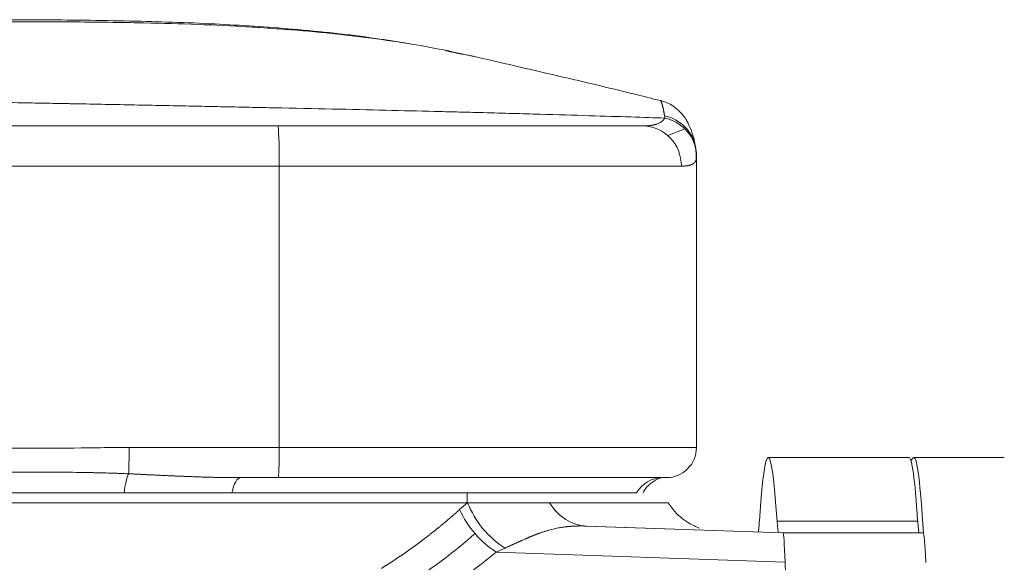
# Model space of a CAD drawing. Header units: millimetres. Extents: x 35469 to 44263, y -24881 to -16268.
# Tile 189 of 231: x 43825 to 43840, y -24743 to -24735. Entities that reach past the tile are written whole.
import ezdxf

# ---------------------------------------------------------------- set-up
doc = ezdxf.new("R2010")
doc.units = ezdxf.units.MM
doc.header["$LTSCALE"] = 0.3175
doc.layers.add('1轮廓实线层', color=7, linetype='Continuous', lineweight=18)

# ---------------------------------------------------------------- blocks, each defined once
blk = doc.blocks.new('MR20E-1840')
at = {"layer": '1轮廓实线层'}
for p, q in [((15665.627, -10793.588), (15654.737, -10793.588)), ((15654.737, -10793.588), (15665.627, -10793.588)), ((15665.627, -10793.588), (15671.069, -10793.588)), ((15671.701, -10793.633), (15671.445, -10793.732)), ((15671.873, -10798.388), (15671.873, -10794.051)), ((15665.648, -10794.188), (15654.761, -10794.188)), ((15671.648, -10794.188), (15665.648, -10794.188)), ((15665.648, -10794.188), (15665.648, -10798.388)), ((15663.407, -10798.388), (15665.648, -10798.388)), ((15665.648, -10798.388), (15671.873, -10798.388)), ((15675.041, -10798.538), (15672.943, -10798.538)), ((15675.107, -10798.543), (15675.07, -10798.58)), ((15675.116, -10798.538), (15675.107, -10798.543)), ((15676.466, -10798.538), (15675.116, -10798.538)), ((15665.076, -10798.838), (15665.632, -10798.838)), ((15665.632, -10798.838), (15665.076, -10798.838)), ((15671.423, -10798.838), (15665.632, -10798.838)), ((15670.98, -10799.063), (15664.941, -10799.063)), ((15668.449, -10799.213), (15668.449, -10799.063)), ((15654.696, -10799.213), (15668.458, -10799.213)), ((15673.159, -10799.662), (15670.222, -10799.56)), ((15673.159, -10799.663), (15670.231, -10799.561)), ((15673.074, -10799.486), (15675.173, -10799.486)), ((15673.159, -10799.663), (15675.258, -10799.663)), ((15675.257, -10799.663), (15673.159, -10799.663)), ((15673.159, -10799.663), (15673.159, -10799.663)), ((15668.886, -10799.951), (15673.196, -10800.101)), ((15673.196, -10800.101), (15673.228, -10801.025))]:
    blk.add_line(p, q, dxfattribs=at)
blk.add_arc((15671.423, -10798.388), 0.45, 270, 0, dxfattribs=at)
for centre, major_axis, ratio, start_param, end_param in [((15671.27, -10794.015), (-0.589, -0.113), 0.983271, 3.140952, 4.313677), ((15671.273, -10794.047), (-0.6, -0.017), 0.982367, 3.285293, 4.472518), ((15665.627, -10794.188), (0, 0.6), 0.034828, 4.712389, 6.283185), ((15671.069, -10794.188), (0, 0.6), 0.965122, 4.712389, 6.283185), ((15671.27, -10794.015), (-0.589, -0.113), 0.983271, 3.031857, 3.140952), ((15671.273, -10794.047), (-0.6, -0.017), 0.982367, 3.111972, 3.285293), ((15672.943, -10806.563), (0, 8.025), 0.034828, 5.792245, 6.774126), ((15663.392, -10798.388), (0, -0.45), 0.034828, 0.512067, 1.570796), ((15665.632, -10798.388), (0, -0.45), 0.034828, 0, 1.570796), ((15675.041, -10806.563), (0, 8.025), 0.034828, 5.792245, 6.283183), ((15675.116, -10806.563), (0, 8.025), 0.034828, 5.747053, 6.283185), ((15663.407, -10799.173), (-0.042, -0.448), 0.195734, 3.664431, 4.483614), ((15665.076, -10799.288), (0, 0.45), 0.345803, 0, 1.047198), ((15671.366, -10799.288), (0, 0.45), 0.989899, 0, 1.047198), ((15669.082, -10799.213), (-0.538, 0.722), 0.610782, 1.143924, 2.16422), ((15670.262, -10798.661), (-0.033, -0.899), 0.808675, 5.402229, 6.285252), ((15668.952, -10799.315), (0.571, -0.695), 0.583561, 4.265361, 5.23501), ((15672.786, -10798.163), (0, 1.5), 0.034828, 3.272272, 3.632533), ((15673.099, -10798.163), (0, 1.5), 0.034828, 2.650652, 3.087639), ((15675.198, -10798.163), (0, -1.5), 0.034828, 5.792245, 6.283185), ((15661.699, -10792.065), (-7.207, 7.292), 0.900501, 2.930045, 3.091305), ((15673.159, -10801.164), (0, 1.501), 0.034828, 5.499007, 6.283187), ((15673.159, -10801.163), (0, 1.5), 0.034828, 5.497787, 6.283185), ((15675.257, -10801.163), (0, 1.5), 0.034828, 5.497787, 6.283185)]:
    blk.add_ellipse(centre, major_axis=major_axis, ratio=ratio, start_param=start_param, end_param=end_param, dxfattribs=at)
for points, knots in [([(15668.393, -10792.516), (15668.202, -10792.473), (15668.006, -10792.434), (15667.601, -10792.362), (15667.392, -10792.329), (15666.964, -10792.269), (15666.745, -10792.242), (15666.294, -10792.193), (15666.063, -10792.172), (15665.707, -10792.144), (15665.587, -10792.135), (15665.344, -10792.119), (15665.221, -10792.111), (15664.848, -10792.09), (15664.593, -10792.079), (15664.07, -10792.06), (15663.802, -10792.053), (15663.39, -10792.045), (15663.25, -10792.043), (15662.969, -10792.039), (15662.684, -10792.036), (15662.246, -10792.034), (15661.796, -10792.034), (15661.489, -10792.035), (15661.256, -10792.036), (15661.138, -10792.036), (15661, -10792.037), (15660.93, -10792.038), (15660.895, -10792.038), (15660.878, -10792.038), (15660.869, -10792.038), (15660.865, -10792.038), (15660.862, -10792.038), (15660.861, -10792.038), (15660.861, -10792.038), (15660.861, -10792.038), (15660.86, -10792.038), (15660.86, -10792.038), (15660.86, -10792.038), (15660.347, -10792.042), (15659.826, -10792.048), (15659.038, -10792.056), (15658.775, -10792.059), (15658.246, -10792.064), (15657.716, -10792.069), (15657.184, -10792.073), (15656.786, -10792.075), (15656.653, -10792.075), (15656.387, -10792.076), (15656.255, -10792.076), (15655.989, -10792.077), (15655.856, -10792.077), (15655.591, -10792.078), (15655.194, -10792.079), (15654.797, -10792.08), (15654.004, -10792.083), (15653.477, -10792.087), (15652.427, -10792.094), (15651.904, -10792.099), (15651.123, -10792.108), (15650.864, -10792.111), (15650.345, -10792.118), (15649.829, -10792.125), (15649.315, -10792.134), (15648.93, -10792.14), (15648.738, -10792.144), (15648.515, -10792.148), (15648.403, -10792.15), (15648.347, -10792.152), (15648.319, -10792.152), (15648.305, -10792.152), (15648.298, -10792.153), (15648.295, -10792.153), (15648.293, -10792.153), (15648.292, -10792.153), (15648.292, -10792.153), (15648.292, -10792.153), (15648.291, -10792.153), (15647.758, -10792.163), (15646.957, -10792.182), (15646.158, -10792.204), (15645.625, -10792.22), (15645.358, -10792.229), (15644.559, -10792.255), (15644.027, -10792.275), (15642.962, -10792.319), (15642.431, -10792.343), (15640.836, -10792.424), (15639.775, -10792.49), (15638.186, -10792.613), (15637.657, -10792.658), (15636.864, -10792.733), (15636.6, -10792.759), (15636.204, -10792.801), (15636.006, -10792.822), (15635.775, -10792.848), (15635.659, -10792.861), (15635.602, -10792.868), (15635.573, -10792.871), (15635.559, -10792.873), (15635.551, -10792.874), (15635.548, -10792.874), (15635.546, -10792.874), (15635.545, -10792.875), (15635.545, -10792.875), (15635.544, -10792.875), (15635.544, -10792.875), (15635.544, -10792.875), (15635.544, -10792.875), (15635.211, -10792.913), (15634.882, -10792.954), (15634.235, -10793.041), (15633.916, -10793.086), (15633.288, -10793.181), (15632.978, -10793.231), (15632.369, -10793.336), (15632.07, -10793.392), (15631.481, -10793.507), (15631.192, -10793.567), (15630.624, -10793.693), (15630.345, -10793.758), (15629.797, -10793.895), (15629.528, -10793.965), (15629.002, -10794.112), (15628.743, -10794.187), (15628.238, -10794.343), (15627.743, -10794.503), (15627.269, -10794.669), (15626.92, -10794.794), (15626.806, -10794.837), (15626.579, -10794.921), (15626.467, -10794.964), (15626.133, -10795.092), (15625.916, -10795.178), (15625.491, -10795.348), (15625.283, -10795.433), (15624.876, -10795.601), (15624.676, -10795.683), (15624.286, -10795.847), (15624.095, -10795.927), (15623.815, -10796.044), (15623.722, -10796.083), (15623.54, -10796.16), (15623.449, -10796.197), (15623.36, -10796.235)], [0, 0, 0, 0, 0.01714, 0.01714, 0.034383, 0.034383, 0.051626, 0.051626, 0.068869, 0.068869, 0.077491, 0.077491, 0.086112, 0.086112, 0.103356, 0.103356, 0.120599, 0.120599, 0.12922, 0.12922, 0.137842, 0.146463, 0.155085, 0.163707, 0.163707, 0.168017, 0.170173, 0.17125, 0.171789, 0.172059, 0.172193, 0.172261, 0.172294, 0.172311, 0.17232, 0.172324, 0.172326, 0.172326, 0.172328, 0.172328, 0.206814, 0.206814, 0.224058, 0.224058, 0.241301, 0.258544, 0.258544, 0.267166, 0.267166, 0.275787, 0.275787, 0.284409, 0.284409, 0.29303, 0.310273, 0.310273, 0.34476, 0.34476, 0.379246, 0.379246, 0.396489, 0.396489, 0.413732, 0.430976, 0.430976, 0.439597, 0.443908, 0.446063, 0.447141, 0.44768, 0.447949, 0.448084, 0.448151, 0.448185, 0.448202, 0.44821, 0.44821, 0.448219, 0.448219, 0.482705, 0.499948, 0.499948, 0.517191, 0.517191, 0.551678, 0.551678, 0.586164, 0.586164, 0.655137, 0.655137, 0.689623, 0.689623, 0.706866, 0.706866, 0.715488, 0.719799, 0.721954, 0.723032, 0.723571, 0.72384, 0.723975, 0.724042, 0.724076, 0.724093, 0.724101, 0.724105, 0.724107, 0.724107, 0.724109, 0.724109, 0.741353, 0.741353, 0.758596, 0.758596, 0.775839, 0.775839, 0.793082, 0.793082, 0.810325, 0.810325, 0.827568, 0.827568, 0.844812, 0.844812, 0.862055, 0.862055, 0.879298, 0.896541, 0.896541, 0.905163, 0.905163, 0.913784, 0.913784, 0.931027, 0.931027, 0.948271, 0.948271, 0.965514, 0.965514, 0.982757, 0.982757, 0.991378, 0.991378, 1, 1, 1, 1]), ([(15667.575, -10792.36), (15667.412, -10792.331), (15666.841, -10792.24), (15665.878, -10792.138), (15664.665, -10792.058), (15663.401, -10792.017), (15662.051, -10792.001), (15660.626, -10792.005), (15659.405, -10792.017), (15658.652, -10792.022), (15658.402, -10792.023)], [0, 0, 0, 0, 0.057008, 0.199734, 0.3329, 0.474227, 0.623585, 0.7755, 0.92592, 1, 1, 1, 1]), ([(15668.54, -10792.549), (15668.493, -10792.538), (15668.445, -10792.527), (15668.395, -10792.516), (15668.394, -10792.516), (15668.393, -10792.516)], [0, 0, 0, 0, 0.976663, 0.976663, 1, 1, 1, 1]), ([(15671.332, -10793.21), (15671.208, -10793.178), (15670.672, -10793.043), (15669.717, -10792.82), (15668.869, -10792.623), (15668.437, -10792.525)], [0, 0, 0, 0, 0.129575, 0.559373, 1, 1, 1, 1]), ([(15646.889, -10793.092), (15647.402, -10793.09), (15648.435, -10793.088), (15649.479, -10793.09), (15650.268, -10793.093), (15650.531, -10793.094), (15651.06, -10793.096), (15651.325, -10793.098), (15651.857, -10793.101), (15652.257, -10793.104), (15652.726, -10793.108), (15652.961, -10793.109), (15653.078, -10793.11), (15653.137, -10793.111), (15653.166, -10793.111), (15653.181, -10793.111), (15653.188, -10793.111), (15653.192, -10793.111), (15653.194, -10793.111), (15653.195, -10793.111), (15653.195, -10793.111), (15653.195, -10793.111), (15653.196, -10793.111), (15653.196, -10793.111), (15653.196, -10793.111), (15653.196, -10793.111), (15653.378, -10793.113), (15653.581, -10793.115), (15654.024, -10793.119), (15654.266, -10793.122), (15654.658, -10793.127), (15654.93, -10793.13), (15655.368, -10793.136), (15655.679, -10793.14), (15655.921, -10793.144), (15656.044, -10793.146), (15656.19, -10793.148), (15656.264, -10793.149), (15656.302, -10793.149), (15656.32, -10793.15), (15656.33, -10793.15), (15656.334, -10793.15), (15656.337, -10793.15), (15656.338, -10793.15), (15656.338, -10793.15), (15656.339, -10793.15), (15656.339, -10793.15), (15656.339, -10793.15), (15656.501, -10793.152), (15656.66, -10793.155), (15656.969, -10793.16), (15657.12, -10793.162), (15657.413, -10793.167), (15657.556, -10793.17), (15657.834, -10793.174), (15657.969, -10793.176), (15658.361, -10793.182), (15658.606, -10793.186), (15658.949, -10793.191), (15659.06, -10793.193), (15659.219, -10793.195), (15659.297, -10793.197), (15659.386, -10793.198), (15659.429, -10793.199), (15659.451, -10793.199), (15659.462, -10793.199), (15659.467, -10793.199), (15659.47, -10793.2), (15659.471, -10793.2), (15659.472, -10793.2), (15659.472, -10793.2), (15659.472, -10793.2), (15659.472, -10793.2), (15659.472, -10793.2), (15659.472, -10793.2), (15659.472, -10793.2), (15659.512, -10793.2), (15659.563, -10793.201), (15659.687, -10793.203), (15659.761, -10793.205), (15659.931, -10793.208), (15660.027, -10793.21), (15660.242, -10793.214), (15660.361, -10793.216), (15660.621, -10793.221), (15660.762, -10793.223), (15661.068, -10793.229), (15661.232, -10793.232), (15661.582, -10793.238), (15661.768, -10793.242), (15662.064, -10793.247), (15662.166, -10793.249), (15662.322, -10793.252), (15662.401, -10793.254), (15662.496, -10793.255), (15662.543, -10793.256), (15662.567, -10793.257), (15662.579, -10793.257), (15662.585, -10793.257), (15662.588, -10793.257), (15662.589, -10793.257), (15662.59, -10793.257), (15662.591, -10793.257), (15662.591, -10793.257), (15662.591, -10793.257), (15662.591, -10793.257), (15662.591, -10793.257), (15662.748, -10793.26), (15662.901, -10793.263), (15663.2, -10793.269), (15663.346, -10793.272), (15663.631, -10793.278), (15663.77, -10793.28), (15664.042, -10793.286), (15664.306, -10793.291), (15664.683, -10793.299), (15665.038, -10793.306), (15665.262, -10793.311), (15665.425, -10793.314), (15665.505, -10793.316), (15665.596, -10793.318), (15665.641, -10793.319), (15665.663, -10793.319), (15665.674, -10793.319), (15665.68, -10793.319), (15665.683, -10793.319), (15665.684, -10793.32), (15665.685, -10793.32), (15665.685, -10793.32), (15665.685, -10793.32), (15665.686, -10793.32), (15665.686, -10793.32), (15665.686, -10793.32), (15665.686, -10793.32), (15665.983, -10793.326), (15666.268, -10793.332), (15666.816, -10793.344), (15667.078, -10793.35), (15667.579, -10793.362), (15667.818, -10793.367), (15668.159, -10793.376), (15668.27, -10793.379), (15668.431, -10793.383), (15668.511, -10793.385), (15668.602, -10793.388), (15668.647, -10793.389), (15668.67, -10793.389), (15668.681, -10793.39), (15668.686, -10793.39), (15668.689, -10793.39), (15668.69, -10793.39), (15668.691, -10793.39), (15668.691, -10793.39), (15668.692, -10793.39), (15668.692, -10793.39), (15668.692, -10793.39), (15668.692, -10793.39), (15668.692, -10793.39), (15668.842, -10793.394), (15668.987, -10793.398), (15669.269, -10793.406), (15669.405, -10793.409), (15669.8, -10793.421), (15670.045, -10793.428), (15670.497, -10793.442), (15670.704, -10793.448), (15671.08, -10793.46), (15671.249, -10793.466), (15671.399, -10793.47)], [0, 0, 0, 0, 0.0625, 0.125, 0.125, 0.15625, 0.15625, 0.1875, 0.1875, 0.21875, 0.234375, 0.242187, 0.246094, 0.248047, 0.249023, 0.249512, 0.249756, 0.249878, 0.249939, 0.249969, 0.249985, 0.249992, 0.249996, 0.249998, 0.249998, 0.25, 0.25, 0.28125, 0.28125, 0.3125, 0.3125, 0.328125, 0.34375, 0.359375, 0.359375, 0.367187, 0.371094, 0.373047, 0.374023, 0.374512, 0.374756, 0.374878, 0.374939, 0.374969, 0.374985, 0.374992, 0.374992, 0.375, 0.375, 0.390625, 0.390625, 0.40625, 0.40625, 0.421875, 0.421875, 0.4375, 0.4375, 0.46875, 0.46875, 0.484375, 0.484375, 0.492187, 0.496094, 0.498047, 0.499023, 0.499512, 0.499756, 0.499878, 0.499939, 0.499969, 0.499985, 0.499992, 0.499996, 0.499998, 0.499998, 0.5, 0.5, 0.515625, 0.515625, 0.53125, 0.53125, 0.546875, 0.546875, 0.5625, 0.5625, 0.578125, 0.578125, 0.59375, 0.59375, 0.609375, 0.609375, 0.617187, 0.617187, 0.621094, 0.623047, 0.624023, 0.624512, 0.624756, 0.624878, 0.624939, 0.624969, 0.624985, 0.624992, 0.624996, 0.624998, 0.624998, 0.625, 0.625, 0.640625, 0.640625, 0.65625, 0.65625, 0.671875, 0.671875, 0.6875, 0.703125, 0.71875, 0.734375, 0.734375, 0.742187, 0.746094, 0.748047, 0.749023, 0.749512, 0.749756, 0.749878, 0.749939, 0.749969, 0.749985, 0.749992, 0.749996, 0.749998, 0.749998, 0.75, 0.75, 0.78125, 0.78125, 0.8125, 0.8125, 0.84375, 0.84375, 0.859375, 0.859375, 0.867188, 0.871094, 0.873047, 0.874023, 0.874512, 0.874756, 0.874878, 0.874939, 0.874969, 0.874985, 0.874992, 0.874996, 0.874998, 0.874998, 0.875, 0.875, 0.890625, 0.890625, 0.90625, 0.90625, 0.9375, 0.9375, 0.96875, 0.96875, 1, 1, 1, 1]), ([(15671.859, -10793.902), (15671.847, -10793.831), (15671.816, -10793.705), (15671.761, -10793.571), (15671.702, -10793.452), (15671.531, -10793.279), (15671.397, -10793.226), (15671.329, -10793.206)], [0, 0, 0, 0, 0.323948, 0.590404, 0.758073, 0.893369, 1, 1, 1, 1]), ([(15671.396, -10793.437), (15671.396, -10793.436), (15671.396, -10793.433), (15671.395, -10793.429), (15671.394, -10793.426), (15671.394, -10793.422), (15671.393, -10793.418), (15671.392, -10793.414), (15671.392, -10793.41), (15671.391, -10793.407), (15671.391, -10793.403), (15671.39, -10793.399), (15671.389, -10793.396), (15671.389, -10793.392), (15671.388, -10793.389), (15671.387, -10793.385), (15671.387, -10793.382), (15671.386, -10793.378), (15671.385, -10793.375), (15671.385, -10793.371), (15671.384, -10793.368), (15671.383, -10793.364), (15671.383, -10793.361), (15671.382, -10793.358), (15671.382, -10793.354), (15671.381, -10793.351), (15671.38, -10793.348), (15671.38, -10793.345), (15671.379, -10793.342), (15671.378, -10793.338), (15671.378, -10793.335), (15671.377, -10793.332), (15671.376, -10793.329), (15671.376, -10793.326), (15671.375, -10793.323), (15671.374, -10793.32), (15671.374, -10793.317), (15671.373, -10793.315), (15671.372, -10793.312), (15671.372, -10793.309), (15671.371, -10793.306), (15671.37, -10793.303), (15671.37, -10793.301), (15671.369, -10793.298), (15671.368, -10793.295), (15671.368, -10793.293), (15671.367, -10793.29), (15671.366, -10793.288), (15671.366, -10793.285), (15671.365, -10793.283), (15671.364, -10793.28), (15671.364, -10793.278), (15671.363, -10793.275), (15671.362, -10793.273), (15671.362, -10793.271), (15671.361, -10793.269), (15671.36, -10793.266), (15671.36, -10793.264), (15671.359, -10793.262), (15671.358, -10793.26), (15671.358, -10793.258), (15671.357, -10793.256), (15671.357, -10793.254), (15671.356, -10793.252), (15671.355, -10793.25), (15671.355, -10793.248), (15671.354, -10793.246), (15671.353, -10793.242), (15671.35, -10793.237), (15671.348, -10793.23), (15671.345, -10793.224), (15671.342, -10793.219), (15671.339, -10793.215), (15671.336, -10793.211), (15671.333, -10793.208), (15671.331, -10793.207), (15671.33, -10793.207), (15671.33, -10793.207)], [0, 0, 0, 0, 0.008513, 0.01705, 0.025611, 0.034196, 0.042806, 0.051439, 0.060097, 0.068779, 0.077484, 0.086214, 0.094968, 0.103746, 0.112548, 0.121374, 0.130224, 0.139099, 0.147997, 0.156919, 0.165865, 0.174835, 0.183829, 0.192847, 0.201888, 0.210954, 0.220043, 0.229157, 0.238294, 0.247454, 0.256639, 0.265847, 0.275079, 0.284335, 0.293615, 0.302918, 0.312244, 0.321595, 0.330968, 0.340365, 0.349786, 0.35923, 0.368698, 0.378189, 0.387703, 0.397241, 0.406802, 0.416386, 0.425993, 0.435623, 0.445277, 0.454953, 0.464652, 0.474375, 0.48412, 0.493888, 0.50368, 0.513493, 0.52333, 0.533189, 0.543071, 0.552975, 0.562902, 0.572851, 0.582823, 0.592816, 0.602833, 0.612871, 0.655334, 0.699319, 0.744823, 0.791838, 0.840358, 0.890374, 0.941874, 0.994844, 1, 1, 1, 1]), ([(15671.069, -10793.588), (15671.071, -10793.588), (15671.074, -10793.588), (15671.079, -10793.588), (15671.084, -10793.588), (15671.089, -10793.588), (15671.094, -10793.588), (15671.098, -10793.588), (15671.103, -10793.588), (15671.108, -10793.588), (15671.113, -10793.587), (15671.117, -10793.587), (15671.122, -10793.587), (15671.126, -10793.587), (15671.131, -10793.587), (15671.136, -10793.586), (15671.14, -10793.586), (15671.145, -10793.586), (15671.149, -10793.585), (15671.153, -10793.585), (15671.158, -10793.585), (15671.162, -10793.584), (15671.166, -10793.584), (15671.171, -10793.583), (15671.175, -10793.583), (15671.179, -10793.582), (15671.183, -10793.582), (15671.188, -10793.581), (15671.192, -10793.581), (15671.196, -10793.58), (15671.2, -10793.58), (15671.204, -10793.579), (15671.208, -10793.578), (15671.212, -10793.578), (15671.216, -10793.577), (15671.22, -10793.576), (15671.223, -10793.576), (15671.227, -10793.575), (15671.231, -10793.574), (15671.235, -10793.573), (15671.239, -10793.572), (15671.242, -10793.572), (15671.246, -10793.571), (15671.249, -10793.57), (15671.253, -10793.569), (15671.257, -10793.568), (15671.26, -10793.567), (15671.264, -10793.566), (15671.267, -10793.565), (15671.27, -10793.564), (15671.274, -10793.563), (15671.277, -10793.562), (15671.286, -10793.559), (15671.3, -10793.553), (15671.318, -10793.545), (15671.335, -10793.535), (15671.348, -10793.527), (15671.355, -10793.52), (15671.36, -10793.517), (15671.364, -10793.513), (15671.368, -10793.51), (15671.371, -10793.506), (15671.375, -10793.503), (15671.379, -10793.499), (15671.382, -10793.495), (15671.385, -10793.491), (15671.388, -10793.487), (15671.391, -10793.483), (15671.394, -10793.479), (15671.397, -10793.475), (15671.398, -10793.472), (15671.399, -10793.47)], [0, 0, 0, 0, 0.009609, 0.019229, 0.028858, 0.038497, 0.048146, 0.057805, 0.067472, 0.07715, 0.086836, 0.096531, 0.106235, 0.115948, 0.12567, 0.1354, 0.145138, 0.154884, 0.164638, 0.174401, 0.184171, 0.193948, 0.203733, 0.213526, 0.223325, 0.233131, 0.242945, 0.252765, 0.262591, 0.272424, 0.282263, 0.292108, 0.301959, 0.311816, 0.321679, 0.331547, 0.341421, 0.351299, 0.361183, 0.371071, 0.380964, 0.390862, 0.400764, 0.410671, 0.420581, 0.430496, 0.440414, 0.450336, 0.460261, 0.470189, 0.480121, 0.490056, 0.499993, 0.560709, 0.622547, 0.685431, 0.749288, 0.767872, 0.786351, 0.804726, 0.822996, 0.841162, 0.859224, 0.877182, 0.895036, 0.912787, 0.930435, 0.94798, 0.965422, 0.982762, 1, 1, 1, 1]), ([(15671.871, -10794.081), (15671.871, -10794.081), (15671.871, -10794.082), (15671.87, -10794.084), (15671.87, -10794.086), (15671.869, -10794.088), (15671.869, -10794.09), (15671.868, -10794.092), (15671.868, -10794.094), (15671.867, -10794.096), (15671.866, -10794.098), (15671.866, -10794.1), (15671.865, -10794.102), (15671.864, -10794.104), (15671.864, -10794.106), (15671.863, -10794.107), (15671.862, -10794.109), (15671.861, -10794.111), (15671.86, -10794.113), (15671.859, -10794.114), (15671.858, -10794.116), (15671.857, -10794.118), (15671.856, -10794.119), (15671.855, -10794.121), (15671.854, -10794.123), (15671.853, -10794.124), (15671.852, -10794.126), (15671.851, -10794.127), (15671.849, -10794.129), (15671.848, -10794.131), (15671.847, -10794.132), (15671.846, -10794.134), (15671.844, -10794.135), (15671.843, -10794.136), (15671.841, -10794.138), (15671.84, -10794.139), (15671.838, -10794.141), (15671.837, -10794.142), (15671.835, -10794.143), (15671.834, -10794.145), (15671.832, -10794.146), (15671.83, -10794.147), (15671.829, -10794.149), (15671.827, -10794.15), (15671.825, -10794.151), (15671.823, -10794.152), (15671.822, -10794.153), (15671.82, -10794.155), (15671.818, -10794.156), (15671.816, -10794.157), (15671.814, -10794.158), (15671.812, -10794.159), (15671.81, -10794.16), (15671.808, -10794.161), (15671.806, -10794.162), (15671.804, -10794.163), (15671.801, -10794.164), (15671.799, -10794.165), (15671.797, -10794.166), (15671.795, -10794.167), (15671.792, -10794.168), (15671.79, -10794.169), (15671.787, -10794.17), (15671.785, -10794.171), (15671.783, -10794.171), (15671.78, -10794.172), (15671.777, -10794.173), (15671.775, -10794.174), (15671.772, -10794.175), (15671.77, -10794.175), (15671.767, -10794.176), (15671.764, -10794.177), (15671.761, -10794.177), (15671.759, -10794.178), (15671.756, -10794.179), (15671.753, -10794.179), (15671.75, -10794.18), (15671.747, -10794.18), (15671.744, -10794.181), (15671.741, -10794.181), (15671.738, -10794.182), (15671.735, -10794.182), (15671.732, -10794.183), (15671.728, -10794.183), (15671.725, -10794.184), (15671.722, -10794.184), (15671.719, -10794.185), (15671.715, -10794.185), (15671.712, -10794.185), (15671.708, -10794.186), (15671.705, -10794.186), (15671.701, -10794.186), (15671.698, -10794.186), (15671.694, -10794.187), (15671.691, -10794.187), (15671.687, -10794.187), (15671.683, -10794.187), (15671.68, -10794.188), (15671.676, -10794.188), (15671.672, -10794.188), (15671.668, -10794.188), (15671.664, -10794.188), (15671.66, -10794.188), (15671.656, -10794.188), (15671.652, -10794.188), (15671.65, -10794.188), (15671.648, -10794.188)], [0, 0, 0, 0, 0.006849, 0.016058, 0.025275, 0.0345, 0.043733, 0.052973, 0.062222, 0.071478, 0.080742, 0.090015, 0.099295, 0.108583, 0.117879, 0.127183, 0.136496, 0.145816, 0.155144, 0.164481, 0.173826, 0.183179, 0.19254, 0.201909, 0.211286, 0.220672, 0.230066, 0.239469, 0.248879, 0.258298, 0.267725, 0.277161, 0.286605, 0.296058, 0.305518, 0.314988, 0.324466, 0.333952, 0.343447, 0.35295, 0.362462, 0.371982, 0.381511, 0.391049, 0.400595, 0.41015, 0.419714, 0.429286, 0.438867, 0.448457, 0.458056, 0.467663, 0.477279, 0.486904, 0.496538, 0.50618, 0.515832, 0.525492, 0.535161, 0.544839, 0.554527, 0.564223, 0.573928, 0.583642, 0.593365, 0.603097, 0.612838, 0.622588, 0.632348, 0.642116, 0.651893, 0.66168, 0.671476, 0.681281, 0.691095, 0.700919, 0.710752, 0.720594, 0.730445, 0.740305, 0.750175, 0.760054, 0.769943, 0.779841, 0.789748, 0.799665, 0.809591, 0.819527, 0.829472, 0.839426, 0.84939, 0.859364, 0.869347, 0.879339, 0.889341, 0.899353, 0.909374, 0.919405, 0.929445, 0.939496, 0.949555, 0.959625, 0.969704, 0.979793, 0.989892, 1, 1, 1, 1]), ([(15671.873, -10794.047), (15671.873, -10794.048), (15671.873, -10794.049), (15671.873, -10794.052), (15671.873, -10794.054), (15671.873, -10794.056), (15671.873, -10794.058), (15671.873, -10794.061), (15671.873, -10794.063), (15671.873, -10794.065), (15671.873, -10794.067), (15671.873, -10794.07), (15671.872, -10794.072), (15671.872, -10794.074), (15671.872, -10794.076), (15671.871, -10794.078), (15671.871, -10794.08), (15671.871, -10794.081), (15671.871, -10794.081)], [0, 0, 0, 0, 0.065163, 0.130379, 0.195649, 0.260972, 0.32635, 0.391781, 0.457266, 0.522806, 0.5884, 0.654048, 0.719752, 0.78551, 0.851324, 0.917193, 0.983117, 1, 1, 1, 1]), ([(15660.669, -10798.388), (15660.819, -10798.388), (15660.969, -10798.39), (15661.718, -10798.399), (15662.318, -10798.4), (15663.081, -10798.39), (15663.244, -10798.388), (15663.407, -10798.388)], [0, 0, 0, 0, 0.164218, 0.164218, 0.821156, 0.821156, 1, 1, 1, 1]), ([(15660.661, -10798.78), (15660.668, -10798.78), (15660.681, -10798.78), (15660.701, -10798.779), (15660.722, -10798.778), (15660.743, -10798.777), (15660.764, -10798.776), (15660.785, -10798.775), (15660.806, -10798.774), (15660.828, -10798.774), (15660.85, -10798.773), (15660.873, -10798.772), (15660.895, -10798.771), (15660.918, -10798.771), (15660.941, -10798.77), (15660.965, -10798.769), (15660.988, -10798.768), (15661.012, -10798.768), (15661.036, -10798.767), (15661.061, -10798.766), (15661.086, -10798.766), (15661.11, -10798.765), (15661.136, -10798.765), (15661.161, -10798.764), (15661.187, -10798.764), (15661.213, -10798.763), (15661.239, -10798.763), (15661.266, -10798.762), (15661.293, -10798.762), (15661.32, -10798.761), (15661.403, -10798.76), (15661.537, -10798.758), (15661.717, -10798.757), (15661.88, -10798.757), (15662.032, -10798.757), (15662.183, -10798.757), (15662.346, -10798.757), (15662.526, -10798.758), (15662.67, -10798.76), (15662.773, -10798.762), (15662.829, -10798.763), (15662.883, -10798.764), (15662.937, -10798.765), (15662.988, -10798.766), (15663.039, -10798.767), (15663.088, -10798.769), (15663.137, -10798.77), (15663.183, -10798.772), (15663.229, -10798.773), (15663.273, -10798.775), (15663.317, -10798.777), (15663.358, -10798.779), (15663.386, -10798.78), (15663.399, -10798.78)], [0, 0, 0, 0, 0.007307, 0.014707, 0.0222, 0.029788, 0.037469, 0.045244, 0.053113, 0.061077, 0.069135, 0.077287, 0.085534, 0.093875, 0.102311, 0.110841, 0.119467, 0.128188, 0.137003, 0.145914, 0.154919, 0.16402, 0.173216, 0.182508, 0.191894, 0.201376, 0.210953, 0.220626, 0.230394, 0.240257, 0.250215, 0.321537, 0.387032, 0.446608, 0.500199, 0.553105, 0.612416, 0.678065, 0.749955, 0.770776, 0.791139, 0.811046, 0.830496, 0.849489, 0.868026, 0.886108, 0.903734, 0.920907, 0.937627, 0.953895, 0.969713, 0.98508, 1, 1, 1, 1]), ([(15663.399, -10798.78), (15663.406, -10798.781), (15663.42, -10798.781), (15663.44, -10798.782), (15663.461, -10798.783), (15663.482, -10798.784), (15663.503, -10798.785), (15663.524, -10798.786), (15663.545, -10798.787), (15663.566, -10798.788), (15663.588, -10798.789), (15663.61, -10798.791), (15663.632, -10798.792), (15663.654, -10798.793), (15663.676, -10798.794), (15663.698, -10798.795), (15663.721, -10798.796), (15663.743, -10798.797), (15663.766, -10798.798), (15663.789, -10798.799), (15663.812, -10798.801), (15663.836, -10798.802), (15663.859, -10798.803), (15663.883, -10798.804), (15663.907, -10798.805), (15663.93, -10798.806), (15663.955, -10798.807), (15663.979, -10798.808), (15664.003, -10798.81), (15664.028, -10798.811), (15664.052, -10798.812), (15664.077, -10798.813), (15664.102, -10798.814), (15664.127, -10798.815), (15664.153, -10798.816), (15664.178, -10798.817), (15664.204, -10798.818), (15664.23, -10798.819), (15664.256, -10798.82), (15664.282, -10798.821), (15664.308, -10798.822), (15664.334, -10798.823), (15664.361, -10798.824), (15664.388, -10798.825), (15664.415, -10798.826), (15664.442, -10798.827), (15664.469, -10798.828), (15664.496, -10798.829), (15664.524, -10798.83), (15664.551, -10798.83), (15664.579, -10798.831), (15664.607, -10798.832), (15664.635, -10798.833), (15664.664, -10798.833), (15664.692, -10798.834), (15664.721, -10798.835), (15664.75, -10798.835), (15664.778, -10798.836), (15664.807, -10798.836), (15664.837, -10798.836), (15664.866, -10798.837), (15664.896, -10798.837), (15664.925, -10798.837), (15664.955, -10798.838), (15664.985, -10798.838), (15665.015, -10798.838), (15665.046, -10798.838), (15665.066, -10798.838), (15665.076, -10798.838)], [0, 0, 0, 0, 0.012043, 0.024181, 0.036415, 0.048744, 0.061168, 0.073687, 0.086301, 0.099011, 0.111817, 0.124717, 0.137713, 0.150805, 0.163992, 0.177275, 0.190653, 0.204126, 0.217696, 0.23136, 0.245121, 0.258977, 0.272928, 0.286975, 0.301118, 0.315357, 0.329691, 0.344122, 0.358647, 0.373269, 0.387986, 0.4028, 0.417709, 0.432714, 0.447814, 0.463011, 0.478303, 0.493692, 0.509176, 0.524756, 0.540433, 0.556205, 0.572073, 0.588037, 0.604097, 0.620253, 0.636505, 0.652853, 0.669297, 0.685838, 0.702474, 0.719206, 0.736035, 0.752959, 0.76998, 0.787097, 0.80431, 0.821619, 0.839024, 0.856526, 0.874123, 0.891817, 0.909607, 0.927493, 0.945475, 0.963554, 0.981729, 1, 1, 1, 1]), ([(15671.075, -10799.063), (15671.083, -10799.047), (15671.098, -10799.022), (15671.123, -10798.989), (15671.141, -10798.969), (15671.156, -10798.954), (15671.171, -10798.939), (15671.206, -10798.91), (15671.275, -10798.868), (15671.32, -10798.85), (15671.36, -10798.834), (15671.366, -10798.838)], [0, 0, 0, 0, 0.046724, 0.0674, 0.08595, 0.095079, 0.104743, 0.128083, 0.206087, 0.531864, 1, 1, 1, 1]), ([(15663.331, -10799.063), (15663.115, -10799.063), (15662.899, -10799.063), (15662.626, -10799.063), (15662.572, -10799.063), (15662.463, -10799.063), (15662.299, -10799.063), (15662.135, -10799.063), (15661.971, -10799.063), (15661.916, -10799.063), (15661.807, -10799.063), (15661.752, -10799.063), (15661.588, -10799.063), (15661.478, -10799.063), (15661.151, -10799.063), (15660.932, -10799.063), (15660.714, -10799.063)], [0, 0, 0, 0, 0.25, 0.25, 0.3125, 0.3125, 0.375, 0.5, 0.5, 0.5625, 0.5625, 0.625, 0.625, 0.75, 0.75, 1, 1, 1, 1]), ([(15668.458, -10799.213), (15668.563, -10799.213), (15668.666, -10799.213), (15668.871, -10799.213), (15668.974, -10799.213), (15669.129, -10799.213), (15669.181, -10799.213), (15669.283, -10799.213), (15669.334, -10799.213), (15669.485, -10799.213), (15669.584, -10799.213), (15669.68, -10799.213)], [0, 0, 0, 0, 0.25, 0.25, 0.5, 0.5, 0.625, 0.625, 0.75, 0.75, 1, 1, 1, 1]), ([(15669.68, -10799.213), (15669.831, -10799.213), (15669.973, -10799.213), (15670.173, -10799.213), (15670.238, -10799.213), (15670.363, -10799.213), (15670.423, -10799.213), (15670.71, -10799.213), (15670.898, -10799.213), (15671.121, -10799.213), (15671.185, -10799.213), (15671.267, -10799.213), (15671.291, -10799.213), (15671.335, -10799.213), (15671.355, -10799.213), (15671.423, -10799.213), (15671.449, -10799.213), (15671.449, -10799.213)], [0, 0, 0, 0, 0.132291, 0.132291, 0.198436, 0.198436, 0.264581, 0.264581, 0.529163, 0.529163, 0.661453, 0.661453, 0.727598, 0.727598, 0.793744, 0.793744, 1, 1, 1, 1]), ([(15671.908, -10799.595), (15671.913, -10799.593), (15671.91, -10799.589), (15671.812, -10799.546), (15671.699, -10799.481), (15671.564, -10799.37), (15671.488, -10799.271), (15671.449, -10799.213)], [0, 0, 0, 0, 0.37613, 0.541232, 0.689798, 0.838423, 1, 1, 1, 1]), ([(15667.172, -10800.193), (15667.177, -10800.19), (15667.186, -10800.184), (15667.2, -10800.175), (15667.215, -10800.166), (15667.229, -10800.157), (15667.243, -10800.148), (15667.257, -10800.139), (15667.272, -10800.129), (15667.286, -10800.12), (15667.3, -10800.111), (15667.314, -10800.102), (15667.329, -10800.093), (15667.343, -10800.083), (15667.357, -10800.074), (15667.371, -10800.065), (15667.385, -10800.055), (15667.399, -10800.046), (15667.413, -10800.036), (15667.427, -10800.027), (15667.442, -10800.017), (15667.456, -10800.008), (15667.47, -10799.998), (15667.484, -10799.988), (15667.498, -10799.979), (15667.512, -10799.969), (15667.526, -10799.959), (15667.54, -10799.95), (15667.554, -10799.94), (15667.568, -10799.93), (15667.582, -10799.92), (15667.596, -10799.91), (15667.61, -10799.9), (15667.623, -10799.89), (15667.637, -10799.88), (15667.651, -10799.87), (15667.665, -10799.86), (15667.679, -10799.85), (15667.693, -10799.84), (15667.707, -10799.83), (15667.72, -10799.82), (15667.734, -10799.809), (15667.748, -10799.799), (15667.762, -10799.789), (15667.776, -10799.778), (15667.789, -10799.768), (15667.803, -10799.758), (15667.817, -10799.747), (15667.83, -10799.737), (15667.844, -10799.726), (15667.858, -10799.716), (15667.871, -10799.705), (15667.885, -10799.695), (15667.899, -10799.684), (15667.912, -10799.673), (15667.926, -10799.663), (15667.939, -10799.652), (15667.953, -10799.641), (15667.967, -10799.63), (15667.98, -10799.62), (15667.994, -10799.609), (15668.007, -10799.598), (15668.021, -10799.587), (15668.034, -10799.576), (15668.048, -10799.565), (15668.061, -10799.554), (15668.074, -10799.543), (15668.088, -10799.532), (15668.101, -10799.521), (15668.115, -10799.509), (15668.128, -10799.498), (15668.141, -10799.487), (15668.155, -10799.476), (15668.168, -10799.464), (15668.181, -10799.453), (15668.194, -10799.442), (15668.208, -10799.43), (15668.221, -10799.419), (15668.234, -10799.408), (15668.247, -10799.396), (15668.261, -10799.385), (15668.274, -10799.373), (15668.287, -10799.361), (15668.3, -10799.35), (15668.313, -10799.338), (15668.326, -10799.326), (15668.335, -10799.319), (15668.339, -10799.315)], [0, 0, 0, 0, 0.011228, 0.022469, 0.033722, 0.044987, 0.056264, 0.067554, 0.078856, 0.09017, 0.101497, 0.112836, 0.124188, 0.135552, 0.146929, 0.158318, 0.169719, 0.181133, 0.19256, 0.203999, 0.215451, 0.226915, 0.238392, 0.249882, 0.261384, 0.272899, 0.284426, 0.295967, 0.30752, 0.319086, 0.330664, 0.342256, 0.35386, 0.365477, 0.377107, 0.388749, 0.400405, 0.412073, 0.423755, 0.435449, 0.447156, 0.458877, 0.47061, 0.482356, 0.494116, 0.505888, 0.517673, 0.529472, 0.541284, 0.553108, 0.564946, 0.576797, 0.588661, 0.600539, 0.612429, 0.624333, 0.63625, 0.64818, 0.660124, 0.672081, 0.684051, 0.696034, 0.708031, 0.720041, 0.732065, 0.744102, 0.756152, 0.768216, 0.780293, 0.792384, 0.804488, 0.816606, 0.828737, 0.840881, 0.85304, 0.865211, 0.877397, 0.889596, 0.901808, 0.914034, 0.926274, 0.938527, 0.950795, 0.963075, 0.97537, 0.987678, 1, 1, 1, 1]), ([(15670.1, -10799.56), (15670.098, -10799.56), (15670.094, -10799.56), (15670.087, -10799.56), (15670.079, -10799.56), (15670.071, -10799.561), (15670.064, -10799.561), (15670.056, -10799.561), (15670.048, -10799.562), (15670.041, -10799.562), (15670.033, -10799.562), (15670.025, -10799.563), (15670.018, -10799.563), (15670.01, -10799.564), (15670.003, -10799.564), (15669.995, -10799.565), (15669.988, -10799.565), (15669.981, -10799.566), (15669.973, -10799.567), (15669.966, -10799.567), (15669.958, -10799.568), (15669.951, -10799.569), (15669.944, -10799.57), (15669.937, -10799.57), (15669.929, -10799.571), (15669.914, -10799.573), (15669.891, -10799.576), (15669.859, -10799.581), (15669.825, -10799.586), (15669.789, -10799.593), (15669.752, -10799.601), (15669.712, -10799.611), (15669.671, -10799.622), (15669.636, -10799.632), (15669.609, -10799.641), (15669.59, -10799.647), (15669.572, -10799.653), (15669.554, -10799.659), (15669.536, -10799.665), (15669.52, -10799.671), (15669.503, -10799.677), (15669.488, -10799.683), (15669.473, -10799.689), (15669.458, -10799.695), (15669.444, -10799.7), (15669.431, -10799.706), (15669.418, -10799.711), (15669.405, -10799.716), (15669.393, -10799.721), (15669.382, -10799.726), (15669.371, -10799.731), (15669.361, -10799.735), (15669.352, -10799.739), (15669.343, -10799.743), (15669.331, -10799.748), (15669.318, -10799.754), (15669.301, -10799.761), (15669.285, -10799.768), (15669.269, -10799.775), (15669.253, -10799.783), (15669.237, -10799.79), (15669.221, -10799.797), (15669.205, -10799.804), (15669.189, -10799.811), (15669.173, -10799.818), (15669.157, -10799.826), (15669.142, -10799.833), (15669.126, -10799.84), (15669.11, -10799.847), (15669.095, -10799.854), (15669.079, -10799.861), (15669.064, -10799.868), (15669.048, -10799.875), (15669.033, -10799.882), (15669.022, -10799.887), (15669.017, -10799.889)], [0, 0, 0, 0, 0.004629, 0.011646, 0.018648, 0.025635, 0.032608, 0.039565, 0.046508, 0.053437, 0.060351, 0.06725, 0.074135, 0.081005, 0.08786, 0.094701, 0.101527, 0.108339, 0.115137, 0.12192, 0.128688, 0.135442, 0.142182, 0.148907, 0.155618, 0.162314, 0.190544, 0.220685, 0.252738, 0.286706, 0.322589, 0.360389, 0.400104, 0.441738, 0.46043, 0.478581, 0.496192, 0.513262, 0.529791, 0.54578, 0.561228, 0.576135, 0.590502, 0.604329, 0.617614, 0.63036, 0.642564, 0.654228, 0.665352, 0.675935, 0.685978, 0.695481, 0.704443, 0.712865, 0.720747, 0.735706, 0.750558, 0.765304, 0.779944, 0.794478, 0.808906, 0.823229, 0.837448, 0.851561, 0.86557, 0.879476, 0.893277, 0.906976, 0.920571, 0.934064, 0.947454, 0.960742, 0.973929, 0.987015, 1, 1, 1, 1]), ([(15670.231, -10799.561), (15670.228, -10799.561), (15670.223, -10799.56), (15670.215, -10799.56), (15670.206, -10799.56), (15670.198, -10799.56), (15670.19, -10799.56), (15670.182, -10799.559), (15670.174, -10799.559), (15670.166, -10799.559), (15670.158, -10799.559), (15670.15, -10799.559), (15670.142, -10799.559), (15670.134, -10799.559), (15670.126, -10799.559), (15670.118, -10799.559), (15670.11, -10799.56), (15670.104, -10799.56), (15670.101, -10799.56), (15670.1, -10799.56)], [0, 0, 0, 0, 0.062175, 0.124222, 0.18614, 0.24793, 0.309592, 0.371126, 0.432532, 0.49381, 0.554961, 0.615984, 0.676879, 0.737648, 0.798289, 0.858804, 0.919192, 0.979453, 1, 1, 1, 1])]:
    blk.add_open_spline(points, degree=3, knots=knots, dxfattribs=at)
for points, degree in [([(15668.384, -10792.521), (15668.301, -10792.503), (15668.218, -10792.485), (15668.134, -10792.467)], 3), ([(15668.473, -10792.533), (15668.507, -10792.541), (15668.54, -10792.549), (15668.574, -10792.558)], 3), ([(15671.399, -10793.47), (15671.399, -10793.459), (15671.398, -10793.448), (15671.396, -10793.437)], 3), ([(15671.865, -10793.955), (15671.859, -10793.902)], 1), ([(15671.87, -10794.084), (15671.864, -10793.945)], 1), ([(15671.873, -10794.029), (15671.869, -10793.991)], 1), ([(15671.869, -10794.015), (15671.872, -10794.025), (15671.873, -10794.036), (15671.873, -10794.047)], 3), ([(15668.339, -10799.315), (15668.378, -10799.28), (15668.418, -10799.246), (15668.458, -10799.213)], 3), ([(15667.61, -10800.829), (15668.061, -10800.572), (15668.487, -10800.278), (15668.886, -10799.951)], 3), ([(15669.017, -10799.889), (15668.971, -10799.91), (15668.927, -10799.93), (15668.886, -10799.951)], 3)]:
    blk.add_open_spline(points, degree=degree, dxfattribs=at)
blk.add_rational_spline([(15664.941, -10799.063), (15664.417, -10799.063), (15663.877, -10799.063), (15663.331, -10799.063)], [0.999999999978, 0.999999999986, 0.999999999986, 0.999999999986], degree=3, dxfattribs=at)

msp = doc.modelspace()

# ---------------------------------------------------------------- block references
msp.add_blockref('MR20E-1840', (28163.177, -13942.854))

doc.saveas('drawing.dxf')
